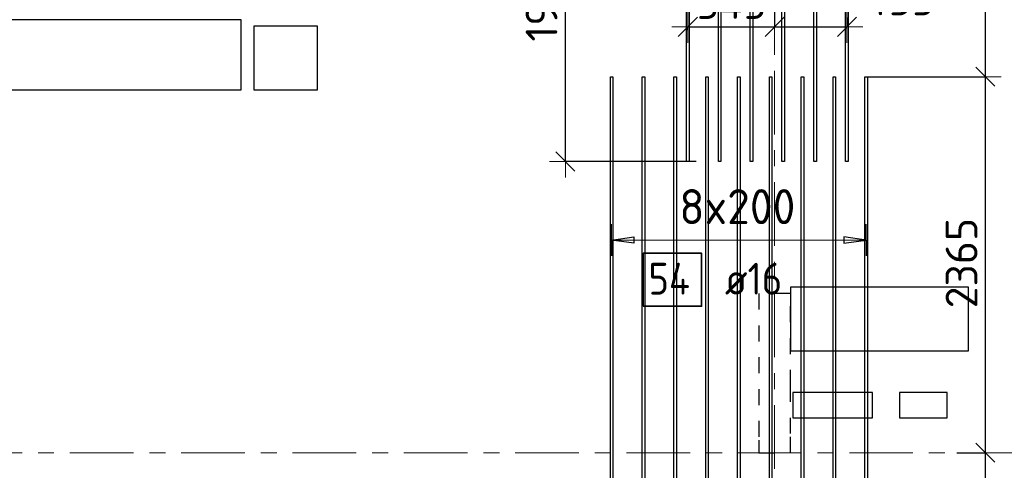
# Model space of a CAD drawing. Header units: metres. Extents: x -38 to 107, y -15 to 21.
# Tile 38 of 133: x 46.75 to 52.94, y 8.89 to 11.72. Entities that reach past the tile are written whole.
import ezdxf

# ---------------------------------------------------------------- set-up
doc = ezdxf.new("R2010")
doc.units = ezdxf.units.M
doc.header["$PDMODE"] = 65
for name, pattern in [('______11', [0.5, 0.4, -0.05, 0, -0.05]), ('______2', [0.0405, 0.03, -0.0105]), ('______5', [1.1, 0.8, -0.1, 0.1, -0.1])]:
    doc.linetypes.add(name, pattern=pattern)
for name, color, linetype, lineweight in [('XR$2$Осевая линия (1)', 7, '______5', 13), ('XR$4$Перекрытие (1)', 7, 'Continuous', 35), ('XR$4$Размерная линия (1)', 7, 'Continuous', 13)]:
    doc.layers.add(name, color=color, linetype=linetype, lineweight=lineweight)
doc.layers.add('XR$4$Арм.стержн.Доп. Арм верхн.зоны Х', color=7, linetype='Continuous', lineweight=35, true_color=0x8c8cff)
doc.layers.add('XR$6$Стена_ бетон несущ.', color=7, linetype='Continuous', lineweight=70, true_color=0xb4b496)
doc.styles.add('ISOCPEUR', font='txt')
doc.dimstyles.new('DIMSTYLE_3', dxfattribs={"dimtxt": 0.2, "dimasz": 0.2, "dimexe": 0, "dimexo": 0, "dimgap": 0.1, "dimtad": 2, "dimdec": 0, "dimlfac": 1000, "dimrnd": 5, "dimzin": 12, "dimdsep": 46, "dimtxsty": 'ISOCPEUR', "dimblk1": 'ALL_ML_STRICH', "dimblk2": 'ALL_ML_STRICH', "dimsah": 1, "dimcen": 0, "dimclrd": 7, "dimclre": 256, "dimclrt": 7, "dimadec": 0, "dimazin": 0, "dimtfac": 1, "dimtdec": 0, "dimtix": 1, "dimtmove": 2, "dimatfit": 3, "dimfxl": 0, "dimtzin": 0, "dimlwd": 0, "dimlwe": -3, "dimarcsym": 0})
doc.dimstyles.new('DIMSTYLE_33', dxfattribs={"dimtxt": 0.2, "dimasz": 0.2, "dimexe": 0, "dimexo": 0, "dimgap": 0.1, "dimtad": 2, "dimdec": 0, "dimlfac": 1000, "dimrnd": 5, "dimzin": 12, "dimdsep": 46, "dimtxsty": 'ISOCPEUR', "dimblk1": 'ALL_ML_STRICH', "dimblk2": 'ALL_ML_STRICH', "dimsah": 1, "dimcen": 0, "dimclrd": 7, "dimclre": 256, "dimclrt": 7, "dimadec": 0, "dimazin": 0, "dimtfac": 1, "dimtdec": 0, "dimtix": 1, "dimtmove": 2, "dimatfit": 3, "dimfxl": 0, "dimtvp": 1.2, "dimtzin": 0, "dimlwd": 0, "dimlwe": -3, "dimarcsym": 0})

# ---------------------------------------------------------------- blocks, each defined once
blk = doc.blocks.new('ALL_ML_STRICH')
at = {"color": 0, "linetype": 'ByBlock', "lineweight": -2}
for p, q in [((0, -0.5), (0, 0.5)), ((-1, 0), (0.5, 0)), ((-0.3, -0.3), (0.3, 0.3))]:
    blk.add_line(p, q, dxfattribs=at)
blk = doc.blocks.new('*D503')
at = {"layer": 'DEFPOINTS', "color": 7, "linetype": 'Continuous', "lineweight": 13, "transparency": 33554687}
for p in [(50.461, 12.8), (50.1852, 10.8301), (51.0276, 10.8301)]:
    blk.add_point(p, dxfattribs=at)
at = {"layer": 'XR$4$Размерная линия (1)', "color": 9, "linetype": 'Continuous', "lineweight": -2, "true_color": 0xc7c7c7, "transparency": 33554687}
for p, q in [((50.481, 12.8), (50.1852, 12.8)), ((51.0076, 10.8301), (50.1852, 10.8301))]:
    blk.add_line(p, q, dxfattribs=at)
at = {"layer": 'XR$4$Размерная линия (1)', "color": 7, "linetype": 'Continuous', "lineweight": -2, "transparency": 33554687}
blk.add_line((50.1852, 10.8301), (50.1852, 12.8), dxfattribs=at)
at = {"layer": 'XR$4$Размерная линия (1)', "color": 7, "linetype": 'Continuous', "lineweight": 13, "transparency": 33554687, "xscale": 0.2, "yscale": 0.2, "zscale": 0.2}
for p, rotation in [((50.1852, 12.8), 90), ((50.1852, 10.8301), 270)]:
    blk.add_blockref('ALL_ML_STRICH', p, dxfattribs=dict(at, rotation=rotation))
at = {"layer": 'XR$4$Размерная линия (1)', "color": 7, "linetype": 'Continuous', "lineweight": 13, "transparency": 33554687, "insert": (50.0352, 11.8451), "char_height": 0.2, "width": 0.8, "attachment_point": 5, "rotation": 90, "style": 'ISOCPEUR'}
blk.add_mtext('\\A1;{1970}', dxfattribs=at)
blk = doc.blocks.new('*D526')
at = {"layer": 'DEFPOINTS', "color": 7, "linetype": 'Continuous', "lineweight": 13, "transparency": 33554687}
for p in [(52.6262, 9), (51.9916, 7.4627), (52.8254, 7.4627)]:
    blk.add_point(p, dxfattribs=at)
at = {"layer": 'XR$4$Размерная линия (1)', "color": 9, "linetype": 'Continuous', "lineweight": -2, "true_color": 0xc7c7c7, "transparency": 33554687}
for p, q in [((52.6462, 9), (52.8254, 9)), ((52.0116, 7.4627), (52.8254, 7.4627))]:
    blk.add_line(p, q, dxfattribs=at)
at = {"layer": 'XR$4$Размерная линия (1)', "color": 7, "linetype": 'Continuous', "lineweight": -2, "transparency": 33554687}
blk.add_line((52.8254, 7.4627), (52.8254, 9), dxfattribs=at)
at = {"layer": 'XR$4$Размерная линия (1)', "color": 7, "linetype": 'Continuous', "lineweight": 13, "transparency": 33554687, "xscale": 0.2, "yscale": 0.2, "zscale": 0.2}
for p, rotation in [((52.8254, 9), 90), ((52.8254, 7.4627), 270)]:
    blk.add_blockref('ALL_ML_STRICH', p, dxfattribs=dict(at, rotation=rotation))
at = {"layer": 'XR$4$Размерная линия (1)', "color": 7, "linetype": 'Continuous', "lineweight": 13, "transparency": 33554687, "insert": (52.6754, 8.2614), "char_height": 0.2, "width": 0.8, "attachment_point": 5, "rotation": 90, "style": 'ISOCPEUR'}
blk.add_mtext('\\A1;{1535}', dxfattribs=at)
blk = doc.blocks.new('*D527')
at = {"layer": 'DEFPOINTS', "color": 7, "linetype": 'Continuous', "lineweight": 13, "transparency": 33554687}
for p in [(52.0665, 11.3627), (52.6262, 9), (52.8254, 9)]:
    blk.add_point(p, dxfattribs=at)
at = {"layer": 'XR$4$Размерная линия (1)', "color": 9, "linetype": 'Continuous', "lineweight": -2, "true_color": 0xc7c7c7, "transparency": 33554687}
for p, q in [((52.0865, 11.3627), (52.8254, 11.3627)), ((52.6462, 9), (52.8254, 9))]:
    blk.add_line(p, q, dxfattribs=at)
at = {"layer": 'XR$4$Размерная линия (1)', "color": 7, "linetype": 'Continuous', "lineweight": -2, "transparency": 33554687}
blk.add_line((52.8254, 9), (52.8254, 11.3627), dxfattribs=at)
at = {"layer": 'XR$4$Размерная линия (1)', "color": 7, "linetype": 'Continuous', "lineweight": 13, "transparency": 33554687, "xscale": 0.2, "yscale": 0.2, "zscale": 0.2}
for p, rotation in [((52.8254, 11.3627), 90), ((52.8254, 9), 270)]:
    blk.add_blockref('ALL_ML_STRICH', p, dxfattribs=dict(at, rotation=rotation))
at = {"layer": 'XR$4$Размерная линия (1)', "color": 7, "linetype": 'Continuous', "lineweight": 13, "transparency": 33554687, "insert": (52.6754, 10.1914), "char_height": 0.2, "width": 0.8, "attachment_point": 5, "rotation": 90, "style": 'ISOCPEUR'}
blk.add_mtext('\\A1;{2365}', dxfattribs=at)
blk = doc.blocks.new('*D528')
at = {"layer": 'DEFPOINTS', "color": 7, "linetype": 'Continuous', "lineweight": 13, "transparency": 33554687}
for p in [(53.0287, 12.8), (52.0665, 11.3627), (52.8254, 11.3627)]:
    blk.add_point(p, dxfattribs=at)
at = {"layer": 'XR$4$Размерная линия (1)', "color": 9, "linetype": 'Continuous', "lineweight": -2, "true_color": 0xc7c7c7, "transparency": 33554687}
for p, q in [((52.8254, 12.8), (52.8254, 12.8)), ((52.0865, 11.3627), (52.8254, 11.3627))]:
    blk.add_line(p, q, dxfattribs=at)
at = {"layer": 'XR$4$Размерная линия (1)', "color": 7, "linetype": 'Continuous', "lineweight": -2, "transparency": 33554687}
blk.add_line((52.8254, 11.3627), (52.8254, 12.8), dxfattribs=at)
at = {"layer": 'XR$4$Размерная линия (1)', "color": 7, "linetype": 'Continuous', "lineweight": 13, "transparency": 33554687, "xscale": 0.2, "yscale": 0.2, "zscale": 0.2}
for p, rotation in [((52.8254, 12.8), 90), ((52.8254, 11.3627), 270)]:
    blk.add_blockref('ALL_ML_STRICH', p, dxfattribs=dict(at, rotation=rotation))
at = {"layer": 'XR$4$Размерная линия (1)', "color": 7, "linetype": 'Continuous', "lineweight": 13, "transparency": 33554687, "insert": (52.6754, 12.1014), "char_height": 0.2, "width": 0.8, "attachment_point": 5, "rotation": 90, "style": 'ISOCPEUR'}
blk.add_mtext('\\A1;{1435}', dxfattribs=at)
blk = doc.blocks.new('*D607')
at = {"layer": 'DEFPOINTS', "color": 7, "linetype": 'Continuous', "lineweight": 13, "transparency": 33554687}
for p in [(51.5, 11.7906), (50.9546, 11.6757), (50.9546, 11.6356)]:
    blk.add_point(p, dxfattribs=at)
at = {"layer": 'XR$4$Размерная линия (1)', "color": 9, "linetype": 'Continuous', "lineweight": -2, "true_color": 0xc7c7c7, "transparency": 33554687}
for p, q in [((51.5, 11.7706), (51.5, 11.6757)), ((50.9546, 11.6556), (50.9546, 11.6757))]:
    blk.add_line(p, q, dxfattribs=at)
at = {"layer": 'XR$4$Размерная линия (1)', "color": 7, "linetype": 'Continuous', "lineweight": -2, "transparency": 33554687}
blk.add_line((50.9546, 11.6757), (51.5, 11.6757), dxfattribs=at)
at = {"layer": 'XR$4$Размерная линия (1)', "color": 7, "linetype": 'Continuous', "lineweight": 13, "transparency": 33554687, "xscale": 0.2, "yscale": 0.2, "zscale": 0.2, "rotation": 180}
blk.add_blockref('ALL_ML_STRICH', (50.9546, 11.6757), dxfattribs=at)
at = {"layer": 'XR$4$Размерная линия (1)', "color": 7, "linetype": 'Continuous', "lineweight": 13, "transparency": 33554687, "xscale": 0.2, "yscale": 0.2, "zscale": 0.2}
blk.add_blockref('ALL_ML_STRICH', (51.5, 11.6757), dxfattribs=at)
at = {"layer": 'XR$4$Размерная линия (1)', "color": 7, "linetype": 'Continuous', "lineweight": 13, "transparency": 33554687, "insert": (51.2273, 11.8257), "char_height": 0.2, "width": 0.6, "attachment_point": 5, "style": 'ISOCPEUR'}
blk.add_mtext('\\A1;{545}', dxfattribs=at)
blk = doc.blocks.new('*D608')
at = {"layer": 'DEFPOINTS', "color": 7, "linetype": 'Continuous', "lineweight": 13, "transparency": 33554687}
for p in [(51.5, 11.7906), (51.9546, 11.7552), (51.5, 11.6757)]:
    blk.add_point(p, dxfattribs=at)
at = {"layer": 'XR$4$Размерная линия (1)', "color": 9, "linetype": 'Continuous', "lineweight": -2, "true_color": 0xc7c7c7, "transparency": 33554687}
for p, q in [((51.5, 11.7706), (51.5, 11.6757)), ((51.9546, 11.7352), (51.9546, 11.6757))]:
    blk.add_line(p, q, dxfattribs=at)
at = {"layer": 'XR$4$Размерная линия (1)', "color": 7, "linetype": 'Continuous', "lineweight": -2, "transparency": 33554687}
blk.add_line((51.5, 11.6757), (51.9546, 11.6757), dxfattribs=at)
at = {"layer": 'XR$4$Размерная линия (1)', "color": 7, "linetype": 'Continuous', "lineweight": 13, "transparency": 33554687, "xscale": 0.2, "yscale": 0.2, "zscale": 0.2, "rotation": 180}
blk.add_blockref('ALL_ML_STRICH', (51.5, 11.6757), dxfattribs=at)
at = {"layer": 'XR$4$Размерная линия (1)', "color": 7, "linetype": 'Continuous', "lineweight": 13, "transparency": 33554687, "xscale": 0.2, "yscale": 0.2, "zscale": 0.2}
blk.add_blockref('ALL_ML_STRICH', (51.9546, 11.6757), dxfattribs=at)
at = {"layer": 'XR$4$Размерная линия (1)', "color": 7, "linetype": 'Continuous', "lineweight": 13, "transparency": 33554687, "insert": (52.2859, 11.8484), "char_height": 0.2, "width": 0.6, "attachment_point": 5, "style": 'ISOCPEUR'}
blk.add_mtext('\\A1;{455}', dxfattribs=at)

msp = doc.modelspace()

# ---------------------------------------------------------------- linework, layer by layer
at = {"layer": 'XR$2$Осевая линия (1)', "color": 253, "linetype": '______11', "lineweight": 13, "true_color": 0xa0a0a0, "transparency": 33554687}
for p, q in [((51.5, 6.8), (51.5, 19.78)), ((-2.63, 9), (62.6, 9))]:
    msp.add_line(p, q, dxfattribs=at)
at = {"layer": 'XR$4$Арм.стержн.Доп. Арм верхн.зоны Х', "color": 253, "linetype": 'Continuous', "lineweight": -3, "true_color": 0xa0a0a0, "transparency": 33554687}
for p, q in [((50.4755, 10.3362), (50.4755, 10.4362)), ((52.0755, 10.3362), (52.0755, 10.4362)), ((50.4755, 10.3362), (50.4755, 10.2362)), ((52.0755, 10.3362), (52.0755, 10.2362))]:
    msp.add_line(p, q, dxfattribs=at)
at = {"layer": 'XR$4$Арм.стержн.Доп. Арм верхн.зоны Х', "color": 7, "linetype": 'Continuous', "lineweight": 25, "transparency": 33554687}
for p, q in [((50.4755, 10.3362), (50.6155, 10.3562)), ((50.6155, 10.3562), (50.6155, 10.3162)), ((52.0755, 10.3362), (51.9355, 10.3562)), ((51.9355, 10.3562), (51.9355, 10.3162)), ((50.6155, 10.3162), (50.4755, 10.3362)), ((51.9355, 10.3162), (52.0755, 10.3362))]:
    msp.add_line(p, q, dxfattribs=at)
at = {"layer": 'XR$4$Арм.стержн.Доп. Арм верхн.зоны Х', "color": 7, "linetype": 'Continuous', "lineweight": 13, "transparency": 33554687}
for p, q in [((50.4755, 10.3362), (50.4755, 10.3362)), ((52.0755, 10.3362), (52.0755, 10.3362))]:
    msp.add_line(p, q, dxfattribs=at)
at = {"layer": 'XR$4$Арм.стержн.Доп. Арм верхн.зоны Х', "color": 7, "linetype": 'Continuous', "lineweight": 25, "transparency": 33554687}
for points in [[(50.9466, 10.8301), (50.9466, 14.7301), (50.9626, 14.7301), (50.9626, 10.8301), (50.9466, 10.8301)], [(51.1466, 10.8301), (51.1466, 14.7301), (51.1626, 14.7301), (51.1626, 10.8301), (51.1466, 10.8301)], [(51.3466, 10.8301), (51.3466, 14.7301), (51.3626, 14.7301), (51.3626, 10.8301), (51.3466, 10.8301)], [(51.5466, 10.8301), (51.5466, 14.7301), (51.5626, 14.7301), (51.5626, 10.8301), (51.5466, 10.8301)], [(51.7466, 10.8301), (51.7466, 14.7301), (51.7626, 14.7301), (51.7626, 10.8301), (51.7466, 10.8301)], [(51.9466, 10.8301), (51.9466, 14.7301), (51.9626, 14.7301), (51.9626, 10.8301), (51.9466, 10.8301)], [(50.4675, 7.4627), (50.4675, 11.3627), (50.4835, 11.3627), (50.4835, 7.4627), (50.4675, 7.4627)], [(50.6675, 7.4627), (50.6675, 11.3627), (50.6835, 11.3627), (50.6835, 7.4627), (50.6675, 7.4627)], [(50.8675, 7.4627), (50.8675, 11.3627), (50.8835, 11.3627), (50.8835, 7.4627), (50.8675, 7.4627)], [(51.0675, 7.4627), (51.0675, 11.3627), (51.0835, 11.3627), (51.0835, 7.4627), (51.0675, 7.4627)], [(51.2675, 7.4627), (51.2675, 11.3627), (51.2835, 11.3627), (51.2835, 7.4627), (51.2675, 7.4627)], [(51.4675, 7.4627), (51.4675, 11.3627), (51.4835, 11.3627), (51.4835, 7.4627), (51.4675, 7.4627)], [(51.6675, 7.4627), (51.6675, 11.3627), (51.6835, 11.3627), (51.6835, 7.4627), (51.6675, 7.4627)], [(51.8675, 7.4627), (51.8675, 11.3627), (51.8835, 11.3627), (51.8835, 7.4627), (51.8675, 7.4627)], [(52.0675, 7.4627), (52.0675, 11.3627), (52.0835, 11.3627), (52.0835, 7.4627), (52.0675, 7.4627)]]:
    msp.add_lwpolyline(points, dxfattribs=at)
at = {"layer": 'XR$4$Арм.стержн.Доп. Арм верхн.зоны Х', "color": 7, "linetype": 'Continuous', "lineweight": 13, "transparency": 33554687}
msp.add_lwpolyline([(50.4755, 10.3362), (50.7025, 10.3362), (50.7025, 10.3362), (52.0755, 10.3362)], dxfattribs=at)
at = {"layer": 'XR$4$Арм.стержн.Доп. Арм верхн.зоны Х', "color": 7, "linetype": 'Continuous', "lineweight": 35, "transparency": 33554687}
msp.add_lwpolyline([(50.6744, 9.9201), (51.041, 9.9201), (51.041, 10.2534), (50.6744, 10.2534), (50.6744, 9.9201)], dxfattribs=at)
at = {"layer": 'XR$4$Перекрытие (1)', "color": 7, "linetype": 'Continuous', "lineweight": 25, "transparency": 33554687}
for p, q in [((48.1469, 11.7202), (46.0469, 11.7202)), ((48.1469, 11.2802), (48.1469, 11.7202)), ((48.2269, 11.6802), (48.2269, 11.2802)), ((48.6269, 11.6802), (48.2269, 11.6802)), ((48.6269, 11.2802), (48.6269, 11.6802)), ((46.0469, 11.2802), (48.1469, 11.2802)), ((48.2269, 11.2802), (48.6269, 11.2802)), ((51.6, 10.0404), (51.6, 9.6404)), ((52.72, 10.0404), (51.6, 10.0404)), ((52.72, 9.6404), (52.72, 10.0404)), ((51.6, 9.6404), (52.72, 9.6404)), ((51.6156, 9.3795), (51.6156, 9.2195)), ((52.1156, 9.3795), (51.6156, 9.3795)), ((52.1156, 9.2195), (52.1156, 9.3795)), ((52.2856, 9.3795), (52.2856, 9.2195)), ((52.5856, 9.3795), (52.2856, 9.3795)), ((52.5856, 9.2195), (52.5856, 9.3795)), ((51.6156, 9.2195), (52.1156, 9.2195)), ((52.2856, 9.2195), (52.5856, 9.2195))]:
    msp.add_line(p, q, dxfattribs=at)
at = {"layer": 'XR$6$Стена_ бетон несущ.', "color": 253, "linetype": '______2', "lineweight": -3, "true_color": 0xa0a0a0, "transparency": 33554687}
for p, q in [((51.4, 10), (51.4, 9.08)), ((51.6, 10), (51.4, 10)), ((51.6, 9.6201), (51.6, 10)), ((51.6, 9.4201), (51.6, 9.6201)), ((51.6, 9.12), (51.6, 9.4201)), ((51.6, 9), (51.6, 9.12)), ((51.4, 9.08), (51.4, 9)), ((51.4, 9), (51.6, 9))]:
    msp.add_line(p, q, dxfattribs=at)

# ---------------------------------------------------------------- texts
at = {"layer": 'XR$4$Арм.стержн.Доп. Арм верхн.зоны Х', "color": 7, "linetype": 'Continuous', "lineweight": 13, "transparency": 33554687, "insert": (50.9015, 10.4362), "char_height": 0.22, "width": 0.873359, "attachment_point": 7, "style": 'ISOCPEUR'}
msp.add_mtext('\\W0.95;8x200', dxfattribs=at)
at = {"layer": 'XR$4$Арм.стержн.Доп. Арм верхн.зоны Х', "color": 7, "linetype": 'Continuous', "lineweight": 25, "transparency": 33554687, "char_height": 0.2, "attachment_point": 7, "style": 'ISOCPEUR'}
for s, insert, width in [('\\W0.88;54', (50.7077, 9.9934), 0.387995), ('\\W0.89; ø16 ', (51.0744, 9.9934), 0.749105)]:
    msp.add_mtext(s, dxfattribs=dict(at, insert=insert, width=width))

# ---------------------------------------------------------------- dimensions: what is measured, and where the dimension line sits
at = {"layer": 'XR$4$Размерная линия (1)', "color": 7, "linetype": 'Continuous', "lineweight": 13, "transparency": 33554687}
for base, p1, p2, picture, middle in [((50.1852, 12.8), (51.0076, 10.8301), (50.481, 12.8), '*D503', (50.0352, 11.8451)), ((52.8254, 12.8), (52.0865, 11.3627), (52.8254, 12.8), '*D528', (52.6754, 12.1014)), ((52.8254, 11.3627), (52.6462, 9), (52.0865, 11.3627), '*D527', (52.6754, 10.1914)), ((52.8254, 9), (52.0116, 7.4627), (52.6462, 9), '*D526', (52.6754, 8.2614))]:
    dim = msp.add_linear_dim(base=base, p1=p1, p2=p2, angle=90, dimstyle='DIMSTYLE_3', override={"dimpost": '<>', "dimclrd": 7, "dimclre": 9, "dimclrt": 7, "dimlwd": 0, "dimlwe": 65533}, dxfattribs=at)
    dim.commit()
    dim.dimension.update_dxf_attribs({"geometry": picture, "text_midpoint": middle, "dimtype": 160})
for base, p1, p2, picture, middle in [((51.5, 11.6757), (50.9546, 11.6556), (51.5, 11.7706), '*D607', (51.2273, 11.8257)), ((51.9546, 11.6757), (51.5, 11.7706), (51.9546, 11.7352), '*D608', (52.2859, 11.8484))]:
    dim = msp.add_linear_dim(base=base, p1=p1, p2=p2, dimstyle='DIMSTYLE_33', override={"dimpost": '<>', "dimclrd": 7, "dimclre": 9, "dimclrt": 7, "dimlwd": 0, "dimlwe": 65533}, dxfattribs=at)
    dim.commit()
    dim.dimension.update_dxf_attribs({"geometry": picture, "text_midpoint": middle, "dimtype": 160})

doc.saveas('drawing.dxf')
